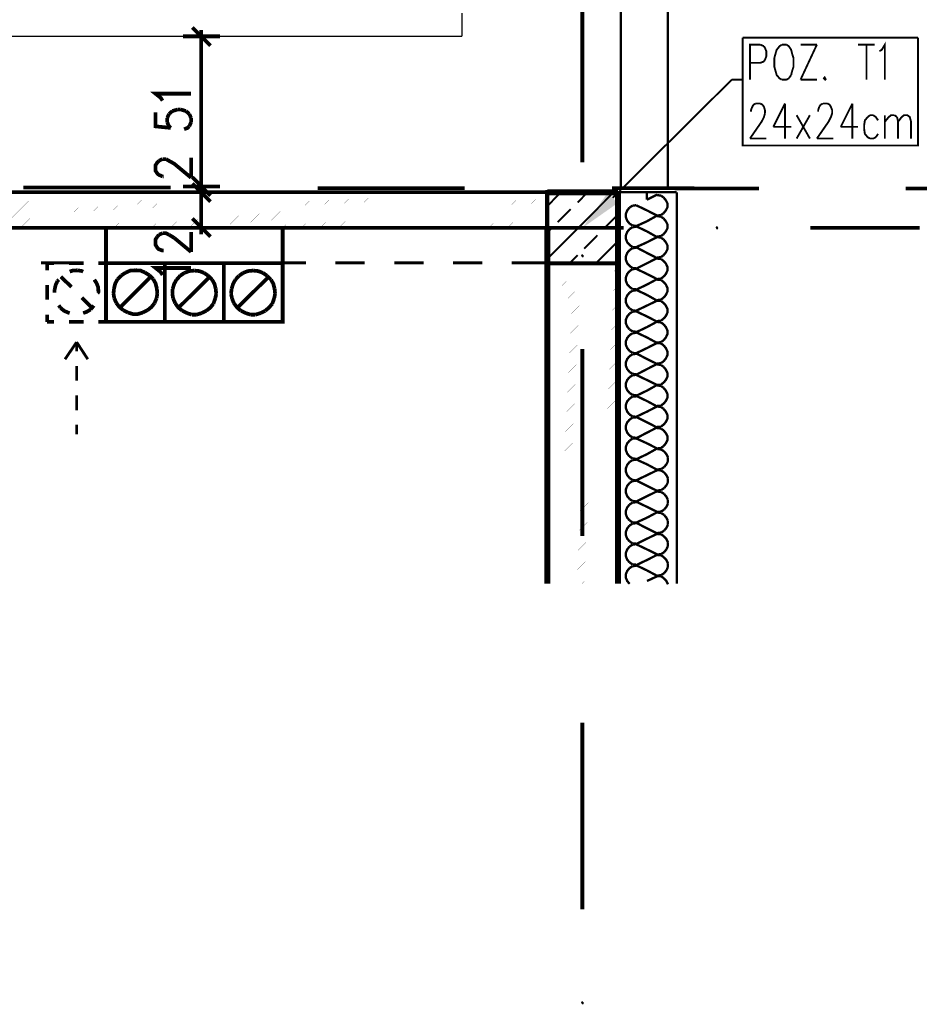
# Model space of a CAD drawing. Header units: millimetres. Extents: x -14047 to 49934, y -21523 to 14989.
# Tile 161 of 201: x 1935 to 2241, y 6651 to 6986. Entities that reach past the tile are written whole.
import ezdxf

# ---------------------------------------------------------------- set-up
doc = ezdxf.new("R2010")
doc.units = ezdxf.units.MM
doc.layers.add('H', color=7, linetype='Continuous')
doc.layers.add('P', color=7, linetype='Continuous')

msp = doc.modelspace()

# ---------------------------------------------------------------- hatches: boundary and pattern name
at = {"layer": 'H', "linetype": 'Continuous'}
for points in [[(2126.587, 6914.838), (2135.14, 6926.741), (2138.495, 6923.216)], [(2045.108, 6914.308), (2044.843, 6914.838), (2044.933, 6915.277), (2045.462, 6915.277), (2045.722, 6914.838), (2045.637, 6914.308)], [(2172.09, 6914.308), (2171.825, 6914.838), (2171.915, 6915.277), (2172.445, 6915.277), (2172.705, 6914.838), (2172.62, 6914.308)], [(2126.412, 6904.784), (2126.057, 6905.314), (2126.237, 6905.754), (2126.677, 6905.754), (2127.032, 6905.314), (2126.852, 6904.784)], [(1961.954, 6892.261), (1961.599, 6892.791), (1961.774, 6893.235), (1962.304, 6893.235), (1962.569, 6892.791), (1962.394, 6892.261)], [(2126.412, 6650.818), (2126.057, 6651.348), (2126.237, 6651.788), (2126.677, 6651.788), (2127.032, 6651.348), (2126.852, 6650.818)]]:
    msp.add_hatch(color=256, dxfattribs=at).paths.add_polyline_path(points)

# ---------------------------------------------------------------- linework, layer by layer
at = {"layer": 'P'}
for points, const_width in [([(2139.55, 6928.861), (2139.55, 7471.533)], 0.795), ([(2155.603, 7471.533), (2155.603, 6928.861)], 0.795), ([(2126.502, 7000.551), (2126.502, 6937.06)], 1.27), ([(2085.582, 6979.919), (2085.582, 6987.853)], 0.475), ([(2000.134, 6976.744), (1993.959, 6982.913)], 1.27), ([(1513.629, 6979.919), (2085.582, 6979.919)], 0.475), ([(2003.308, 6979.919), (1990.785, 6979.919)], 1.27), ([(1996.959, 6977.714), (1996.959, 6982.124)], 1.27), ([(1996.959, 6978.949), (1996.959, 6929.741)], 1.27), ([(2180.999, 6979.474), (2240.606, 6979.474)], 0.635), ([(2240.606, 6979.474), (2240.606, 6942.794), (2180.999, 6942.794), (2180.999, 6979.474)], 0.635), ([(2183.464, 6965.191), (2183.464, 6977.094), (2186.993, 6977.094)], 0.635), ([(2186.993, 6977.094), (2188.228, 6976.564)], 0.635), ([(2188.228, 6976.564), (2188.578, 6975.949), (2189.023, 6974.889), (2189.023, 6973.125), (2188.578, 6971.98), (2188.228, 6971.365)], 0.635), ([(2194.312, 6977.094), (2193.518, 6976.564), (2192.548, 6975.329), (2192.198, 6974.185)], 0.635), ([(2195.897, 6977.094), (2194.312, 6977.094)], 0.635), ([(2197.752, 6974.185), (2197.487, 6975.329), (2196.692, 6976.564), (2195.897, 6977.094)], 0.635), ([(2200.662, 6977.094), (2206.216, 6977.094)], 0.635), ([(2206.216, 6977.094), (2200.662, 6965.191)], 0.635), ([(2220.149, 6977.094), (2225.883, 6977.094)], 0.635), ([(2223.059, 6977.094), (2223.059, 6965.191)], 0.635), ([(2227.468, 6974.889), (2228.263, 6975.329), (2229.323, 6977.094), (2229.323, 6965.191)], 0.635), ([(2192.198, 6974.185), (2191.753, 6972.51), (2191.753, 6969.6), (2192.198, 6968.01)], 0.635), ([(2197.752, 6968.01), (2198.282, 6969.6), (2198.282, 6972.51), (2197.752, 6974.185)], 0.635), ([(2188.228, 6971.365), (2186.993, 6970.92), (2183.464, 6970.92)], 0.635), ([(2192.198, 6968.01), (2192.548, 6966.776), (2193.518, 6965.631), (2194.312, 6965.191)], 0.635), ([(2196.692, 6965.631), (2197.487, 6966.776)], 0.635), ([(2197.487, 6966.776), (2197.752, 6968.01)], 0.635), ([(2209.04, 6966.251), (2208.596, 6965.631), (2209.04, 6965.191), (2209.39, 6965.631)], 0.635), ([(2136.815, 6924.981), (2177.295, 6965.191)], 0.635), ([(2177.295, 6965.191), (2180.999, 6965.191)], 0.635), ([(2194.312, 6965.191), (2195.897, 6965.191)], 0.635), ([(2195.897, 6965.191), (2196.692, 6965.631)], 0.635), ([(2200.662, 6965.191), (2206.216, 6965.191)], 0.635), ([(1983.821, 6958.047), (1983.201, 6959.017), (1981.441, 6960.426), (1993.519, 6960.426)], 1.27), ([(2183.819, 6954.257), (2183.819, 6954.872), (2184.259, 6955.932), (2184.614, 6956.637)], 0.635), ([(2184.614, 6956.637), (2185.404, 6957.077)], 0.635), ([(2185.404, 6957.077), (2186.993, 6957.077)], 0.635), ([(2186.993, 6957.077), (2187.788, 6956.637)], 0.635), ([(2187.788, 6956.637), (2188.228, 6955.932)], 0.635), ([(2195.372, 6957.077), (2191.403, 6949.143)], 0.635), ([(2195.372, 6957.077), (2195.372, 6945.173)], 0.635), ([(2207.011, 6955.932), (2207.451, 6956.637)], 0.635), ([(2207.451, 6956.637), (2208.246, 6957.077)], 0.635), ([(2208.246, 6957.077), (2209.83, 6957.077)], 0.635), ([(2209.83, 6957.077), (2210.625, 6956.637)], 0.635), ([(2210.625, 6956.637), (2210.98, 6955.932), (2211.42, 6954.872)], 0.635), ([(2218.299, 6957.077), (2214.33, 6949.143)], 0.635), ([(2218.299, 6957.077), (2218.299, 6945.173)], 0.635), ([(1981.441, 6954.077), (1981.441, 6949.318), (1986.64, 6948.788)], 1.27), ([(1985.406, 6952.138), (1986.025, 6953.552)], 1.27), ([(1986.025, 6953.552), (1987.17, 6954.522)], 1.27), ([(1987.17, 6954.522), (1988.935, 6955.047)], 1.27), ([(1988.935, 6955.047), (1989.995, 6955.047)], 1.27), ([(1989.995, 6955.047), (1991.755, 6954.522)], 1.27), ([(1991.755, 6954.522), (1992.905, 6953.552)], 1.27), ([(1992.905, 6953.552), (1993.519, 6952.138)], 1.27), ([(2188.578, 6953.727), (2188.228, 6952.492), (2187.433, 6950.903), (2183.464, 6945.173)], 0.635), ([(2188.228, 6955.932), (2188.578, 6954.872)], 0.635), ([(2188.578, 6954.872), (2188.578, 6953.727)], 0.635), ([(2199.337, 6945.173), (2203.836, 6953.107)], 0.635), ([(2203.836, 6945.173), (2199.337, 6953.107)], 0.635), ([(2211.42, 6954.872), (2211.42, 6953.727), (2210.98, 6952.492), (2210.185, 6950.903), (2206.216, 6945.173)], 0.635), ([(2206.656, 6954.872), (2207.011, 6955.932)], 0.635), ([(2206.656, 6954.257), (2206.656, 6954.872)], 0.635), ([(2224.293, 6953.107), (2223.499, 6952.492)], 0.635), ([(2225.353, 6953.107), (2224.293, 6953.107)], 0.635), ([(2227.028, 6951.348), (2226.233, 6952.492), (2225.353, 6953.107)], 0.635), ([(2229.323, 6945.173), (2229.323, 6953.107)], 0.635), ([(2229.323, 6950.903), (2230.643, 6952.492), (2231.437, 6953.107), (2232.582, 6953.107)], 0.635), ([(2232.582, 6953.107), (2233.467, 6952.492)], 0.635), ([(2233.817, 6950.903), (2235.052, 6952.492), (2235.847, 6953.107), (2236.992, 6953.107), (2237.787, 6952.492), (2238.227, 6950.903), (2238.227, 6945.173)], 0.635), ([(1985.406, 6950.728), (1985.406, 6952.138)], 1.27), ([(1986.64, 6948.788), (1986.025, 6949.318), (1985.406, 6950.728)], 1.27), ([(1992.905, 6949.318), (1992.375, 6948.788), (1991.14, 6948.348)], 1.27), ([(1993.519, 6950.728), (1992.905, 6949.318)], 1.27), ([(1993.519, 6952.138), (1993.519, 6950.728)], 1.27), ([(2223.499, 6952.492), (2222.529, 6951.348), (2222.269, 6949.583), (2222.269, 6948.523), (2222.529, 6946.758), (2223.499, 6945.613), (2224.293, 6945.173)], 0.635), ([(2233.467, 6952.492), (2233.817, 6950.903)], 0.635), ([(2233.817, 6950.903), (2233.817, 6945.173)], 0.635), ([(2191.403, 6949.143), (2197.487, 6949.143)], 0.635), ([(2214.33, 6949.143), (2220.149, 6949.143)], 0.635), ([(2226.233, 6945.613), (2227.028, 6946.758)], 0.635), ([(2183.464, 6945.173), (2189.023, 6945.173)], 0.635), ([(2206.216, 6945.173), (2211.77, 6945.173)], 0.635), ([(2224.293, 6945.173), (2225.353, 6945.173)], 0.635), ([(2225.353, 6945.173), (2226.233, 6945.613)], 0.635), ([(1983.821, 6932.3), (1982.586, 6932.825), (1982.056, 6933.27), (1981.441, 6934.24), (1981.441, 6936.09), (1982.056, 6937.06), (1982.586, 6937.589)], 1.27), ([(1982.586, 6937.589), (1983.821, 6938.204)], 1.27), ([(1983.821, 6938.204), (1984.966, 6938.204)], 1.27), ([(1984.966, 6938.204), (1986.025, 6937.589), (1987.79, 6936.62), (1993.519, 6931.855)], 1.27), ([(1993.519, 6931.855), (1993.519, 6938.649)], 1.27), ([(1984.261, 6932.3), (1983.821, 6932.3)], 1.27), ([(1993.959, 6932.035), (2000.134, 6925.771)], 1.27), ([(2000.134, 6925.771), (1993.959, 6932.035)], 1.27), ([(1993.959, 6929.916), (2000.134, 6923.746)], 1.27), ([(2000.134, 6923.746), (1993.959, 6929.916)], 1.27), ([(1996.959, 6931.065), (1996.959, 6926.566)], 1.27), ([(1996.959, 6926.566), (1996.959, 6931.065)], 1.27), ([(1996.959, 6929.126), (1996.959, 6924.716)], 1.27), ([(1996.959, 6924.716), (1996.959, 6929.126)], 1.27), ([(2138.58, 6926.921), (1470.685, 6926.921)], 0.635), ([(1679.502, 6926.921), (2114.418, 6926.921), (2114.418, 6914.838), (1679.502, 6914.838), (1679.502, 6926.921)], 1.27), ([(1929.233, 6914.838), (1941.316, 6926.921)], 0.015), ([(1935.582, 6914.838), (1947.576, 6926.921)], 0.015), ([(1986.555, 6928.506), (1936.557, 6928.506)], 1.27), ([(1941.931, 6914.838), (1954.015, 6926.921)], 0.015), ([(1948.461, 6914.838), (1960.364, 6926.921)], 0.015), ([(1954.81, 6914.838), (1966.713, 6926.921)], 0.015), ([(1961.159, 6914.838), (1973.062, 6926.921)], 0.015), ([(1967.418, 6914.838), (1979.321, 6926.921)], 0.015), ([(1973.857, 6914.838), (1985.761, 6926.921)], 0.015), ([(1980.206, 6914.838), (1992.2, 6926.921)], 0.015), ([(1986.555, 6914.838), (1998.549, 6926.921)], 0.015), ([(1990.785, 6928.861), (2003.308, 6928.861)], 1.27), ([(2003.308, 6928.861), (1990.785, 6928.861)], 1.27), ([(1990.785, 6926.921), (2003.308, 6926.921)], 1.27), ([(2003.308, 6926.921), (1990.785, 6926.921)], 1.27), ([(1992.905, 6914.838), (2004.898, 6926.921)], 0.015), ([(1996.959, 6915.807), (1996.959, 6925.951)], 1.27), ([(1999.164, 6914.838), (2011.247, 6926.921)], 0.015), ([(2005.603, 6914.838), (2017.596, 6926.921)], 0.015), ([(2011.952, 6914.838), (2023.945, 6926.921)], 0.015), ([(2018.301, 6914.838), (2030.295, 6926.921)], 0.015), ([(2024.735, 6914.838), (2036.644, 6926.921)], 0.015), ([(2031.084, 6914.838), (2042.993, 6926.921)], 0.015), ([(2086.467, 6928.331), (2036.554, 6928.331)], 1.27), ([(2037.434, 6914.838), (2049.342, 6926.921)], 0.015), ([(2043.783, 6914.838), (2055.691, 6926.921)], 0.015), ([(2050.132, 6914.838), (2062.215, 6926.921)], 0.015), ([(2056.481, 6914.838), (2068.564, 6926.921)], 0.015), ([(2062.83, 6914.838), (2074.914, 6926.921)], 0.015), ([(2069.179, 6914.838), (2081.263, 6926.921)], 0.015), ([(2075.528, 6914.838), (2087.612, 6926.921)], 0.015), ([(2081.878, 6914.838), (2093.961, 6926.921)], 0.015), ([(2088.227, 6914.838), (2100.31, 6926.921)], 0.015), ([(2094.756, 6914.838), (2106.659, 6926.921)], 0.015), ([(2101.105, 6914.838), (2113.008, 6926.921)], 0.015), ([(2138.58, 6926.921), (2114.593, 6926.921)], 2.065), ([(2114.593, 6902.759), (2114.593, 6926.921), (2138.58, 6926.921)], 1.43), ([(2114.593, 6922.157), (2119.183, 6926.921)], 0.635), ([(2114.593, 6904.254), (2137.17, 6926.921)], 0.635), ([(2124.912, 6923.391), (2128.261, 6926.921)], 0.635), ([(2186.554, 6928.156), (2136.555, 6928.331)], 1.27), ([(2138.58, 6793.874), (2138.58, 6926.921)], 2.065), ([(2138.58, 6926.921), (2138.58, 6902.759)], 1.43), ([(2158.597, 6926.921), (2138.58, 6926.921), (2138.58, 6793.874)], 0.795), ([(2148.459, 6924.361), (2148.459, 6926.921)], 0.795), ([(2148.459, 6924.361), (2151.898, 6926.126)], 0.795), ([(2153.218, 6925.771), (2151.898, 6925.951)], 0.795), ([(2158.597, 6793.874), (2158.597, 6926.921)], 0.795), ([(2286.375, 6928.156), (2236.377, 6928.156)], 1.27), ([(2154.103, 6925.156), (2153.218, 6925.771)], 0.795), ([(2154.103, 6919.777), (2154.893, 6920.747), (2155.423, 6921.807), (2155.423, 6923.126), (2154.893, 6924.186), (2154.103, 6925.156)], 0.795), ([(2107.454, 6914.838), (2114.418, 6921.807)], 0.015), ([(2118.123, 6916.777), (2122.532, 6921.187)], 0.635), ([(2142.549, 6921.717), (2141.755, 6920.747), (2141.315, 6919.602), (2141.315, 6918.367), (2141.755, 6917.217), (2142.549, 6916.247)], 0.795), ([(2143.519, 6922.332), (2142.549, 6921.717)], 0.795), ([(2144.754, 6922.512), (2143.519, 6922.332)], 0.795), ([(2144.754, 6922.512), (2148.459, 6920.747)], 0.795), ([(2151.898, 6918.982), (2148.459, 6920.747)], 0.795), ([(2153.218, 6919.157), (2154.103, 6919.777)], 0.795), ([(2000.134, 6911.838), (1993.959, 6918.012)], 1.27), ([(1993.959, 6918.012), (2000.134, 6911.838)], 1.27), ([(1996.959, 6912.633), (1996.959, 6917.042)], 1.27), ([(1996.959, 6917.042), (1996.959, 6912.633)], 1.27), ([(2133.821, 6914.573), (2138.23, 6918.982)], 0.635), ([(2142.549, 6916.247), (2143.519, 6915.632)], 0.795), ([(2148.459, 6917.042), (2144.754, 6915.367)], 0.795), ([(2148.459, 6917.042), (2151.898, 6918.982)], 0.795), ([(2151.898, 6918.982), (2153.218, 6919.157)], 0.795), ([(2153.218, 6918.632), (2151.898, 6918.807)], 0.795), ([(2154.103, 6918.012), (2153.218, 6918.632)], 0.795), ([(2154.103, 6912.633), (2154.893, 6913.603), (2155.423, 6914.663), (2155.423, 6915.982), (2154.893, 6917.042), (2154.103, 6918.012)], 0.795), ([(2114.593, 6914.838), (1482.593, 6914.838)], 0.635), ([(2114.593, 6914.838), (1482.593, 6914.838)], 0.32), ([(2013.537, 6914.838), (1950.045, 6914.838)], 1.27), ([(1964.598, 6902.759), (1964.598, 6914.838)], 1.27), ([(1982.056, 6911.838), (1982.586, 6912.458)], 1.27), ([(1982.586, 6912.458), (1983.821, 6912.988)], 1.27), ([(1983.821, 6912.988), (1984.966, 6912.988), (1986.025, 6912.458)], 1.27), ([(1986.025, 6912.458), (1987.79, 6911.398)], 1.27), ([(2003.308, 6914.838), (1990.785, 6914.838)], 1.27), ([(1990.785, 6914.838), (2003.308, 6914.838)], 1.27), ([(1993.519, 6906.639), (1993.519, 6913.428)], 1.27), ([(2024.65, 6902.759), (2024.65, 6914.838)], 1.27), ([(2140.52, 6914.838), (2077.028, 6914.838)], 1.27), ([(2114.593, 6914.838), (2114.593, 6793.874)], 2.065), ([(2113.803, 6914.838), (2114.418, 6915.457)], 0.015), ([(2114.593, 6913.073), (2115.918, 6914.573)], 0.635), ([(2114.593, 6854.876), (2114.593, 6914.838)], 0.315), ([(2142.549, 6914.398), (2141.755, 6913.428), (2141.315, 6912.283), (2141.315, 6911.048), (2141.755, 6909.898), (2142.549, 6909.018)], 0.795), ([(2143.519, 6915.013), (2142.549, 6914.398)], 0.795), ([(2143.519, 6915.632), (2144.754, 6915.457)], 0.795), ([(2144.754, 6915.193), (2143.519, 6915.013)], 0.795), ([(2144.754, 6915.367), (2148.459, 6913.603)], 0.795), ([(2151.898, 6911.663), (2148.459, 6913.603)], 0.795), ([(2153.218, 6912.018), (2154.103, 6912.633)], 0.795), ([(2241.136, 6914.838), (2204.011, 6914.838)], 1.27), ([(1984.261, 6907.079), (1983.821, 6907.079), (1982.586, 6907.519), (1982.056, 6908.048), (1981.441, 6909.018), (1981.441, 6910.868), (1982.056, 6911.838)], 1.27), ([(1987.79, 6911.398), (1993.519, 6906.639)], 1.27), ([(2127.117, 6907.694), (2131.616, 6912.283)], 0.635), ([(2131.086, 6902.759), (2138.58, 6910.253)], 0.635), ([(2148.459, 6909.898), (2144.754, 6908.223)], 0.795), ([(2148.459, 6909.898), (2151.898, 6911.663)], 0.795), ([(2151.898, 6911.838), (2153.218, 6912.018)], 0.795), ([(2153.218, 6911.488), (2151.898, 6911.663)], 0.795), ([(2154.103, 6910.868), (2153.218, 6911.488)], 0.795), ([(2154.103, 6905.489), (2154.893, 6906.459), (2155.423, 6907.519), (2155.423, 6908.843), (2154.893, 6909.898), (2154.103, 6910.868)], 0.795), ([(2142.549, 6907.254), (2141.755, 6906.284), (2141.315, 6905.139), (2141.315, 6903.904), (2141.755, 6902.759), (2142.549, 6901.874)], 0.795), ([(2142.549, 6909.018), (2143.519, 6908.313)], 0.795), ([(2143.519, 6907.873), (2142.549, 6907.254)], 0.795), ([(2143.519, 6908.313), (2144.754, 6908.223)], 0.795), ([(2144.754, 6908.048), (2143.519, 6907.873)], 0.795), ([(2144.754, 6908.223), (2148.459, 6906.284)], 0.795), ([(2151.898, 6904.519), (2148.459, 6906.284)], 0.795), ([(1942.551, 6902.934), (1952.515, 6902.934)], 0.95), ([(1944.581, 6900.375), (1944.581, 6902.759), (1946.961, 6902.759)], 1.27), ([(1952.075, 6902.759), (1957.014, 6902.759)], 1.27), ([(1962.039, 6902.759), (1964.598, 6902.759)], 1.27), ([(1962.569, 6902.934), (1972.532, 6902.934)], 0.95), ([(1964.598, 6882.827), (1964.598, 6902.759), (1984.616, 6902.759), (1984.616, 6882.827)], 1.27), ([(1964.598, 6902.759), (1964.598, 6900.375)], 1.27), ([(1982.586, 6902.934), (1992.55, 6902.934)], 0.95), ([(1984.616, 6882.827), (1984.616, 6902.759), (2004.633, 6902.759), (2004.633, 6882.827)], 1.27), ([(2002.513, 6902.934), (2012.567, 6902.934)], 0.95), ([(2004.633, 6882.827), (2004.633, 6902.759), (2024.65, 6902.759)], 1.27), ([(2024.65, 6902.759), (2024.65, 6882.827), (2004.633, 6882.827)], 1.27), ([(2022.531, 6902.934), (2032.584, 6902.934)], 0.95), ([(2042.548, 6902.934), (2052.517, 6902.934)], 0.95), ([(2062.565, 6902.934), (2072.534, 6902.934)], 0.95), ([(2082.498, 6902.934), (2092.551, 6902.934)], 0.95), ([(2102.515, 6902.934), (2114.593, 6902.934)], 0.95), ([(2138.58, 6902.759), (2114.593, 6902.759)], 1.43), ([(2114.593, 6842.967), (2114.593, 6902.934)], 0.315), ([(2122.177, 6902.759), (2124.912, 6905.489)], 0.635), ([(2148.459, 6902.759), (2144.754, 6900.904)], 0.795), ([(2148.459, 6902.759), (2151.898, 6904.519)], 0.795), ([(2151.898, 6904.699), (2153.218, 6904.874)], 0.795), ([(2153.218, 6904.254), (2151.898, 6904.344)], 0.795), ([(2153.218, 6904.874), (2154.103, 6905.489)], 0.795), ([(2154.103, 6903.549), (2153.218, 6904.254)], 0.795), ([(2154.103, 6898.17), (2154.893, 6899.14), (2155.423, 6900.29), (2155.423, 6901.524), (2154.893, 6902.669), (2154.103, 6903.549)], 0.795), ([(1954.895, 6900.375), (1953.31, 6900.29), (1952.25, 6899.935)], 1.27), ([(1954.895, 6900.375), (1953.31, 6900.29), (1952.25, 6899.935)], 1.27), ([(1956.834, 6899.935), (1956.484, 6900.11), (1954.895, 6900.375)], 1.27), ([(1956.834, 6899.935), (1956.484, 6900.11), (1954.895, 6900.375)], 1.27), ([(1971.297, 6899.585), (1969.888, 6898.7)], 1.27), ([(1974.652, 6900.375), (1972.887, 6900.29), (1971.297, 6899.585)], 1.27), ([(1977.912, 6899.585), (1976.327, 6900.29), (1974.652, 6900.375)], 1.27), ([(1979.321, 6898.7), (1977.912, 6899.585)], 1.27), ([(1983.821, 6898.79), (1983.201, 6899.76), (1981.441, 6901.169), (1993.519, 6901.169)], 1.27), ([(1991.23, 6899.495), (1989.815, 6898.525)], 1.27), ([(1994.579, 6900.29), (1992.905, 6900.11), (1991.23, 6899.495)], 1.27), ([(1997.929, 6899.495), (1996.344, 6900.11), (1994.579, 6900.29)], 1.27), ([(1999.339, 6898.525), (1997.929, 6899.495)], 1.27), ([(2011.247, 6899.495), (2009.832, 6898.525)], 1.27), ([(2014.597, 6900.29), (2012.832, 6900.11), (2011.247, 6899.495)], 1.27), ([(2017.946, 6899.495), (2016.361, 6900.11), (2014.597, 6900.29)], 1.27), ([(2019.356, 6898.525), (2017.946, 6899.495)], 1.27), ([(2114.948, 6896.935), (2120.767, 6902.759)], 0.015), ([(2114.948, 6890.586), (2127.291, 6902.759)], 0.015), ([(2114.948, 6884.237), (2133.641, 6902.759)], 0.015), ([(2114.948, 6877.888), (2138.58, 6901.344)], 0.015), ([(2142.549, 6900.11), (2141.755, 6899.14), (2141.315, 6897.995), (2141.315, 6896.76), (2141.755, 6895.615), (2142.549, 6894.73)], 0.795), ([(2142.549, 6901.874), (2143.519, 6901.169)], 0.795), ([(2143.519, 6900.729), (2142.549, 6900.11)], 0.795), ([(2143.519, 6901.169), (2144.754, 6901.079)], 0.795), ([(2144.754, 6900.904), (2143.519, 6900.729)], 0.795), ([(2144.754, 6900.904), (2148.459, 6899.14)], 0.795), ([(2151.898, 6897.38), (2148.459, 6899.14)], 0.795), ([(1948.106, 6896.76), (1947.491, 6895.35), (1947.136, 6893.76)], 1.27), ([(1948.106, 6896.76), (1947.491, 6895.35), (1947.136, 6893.76)], 1.27), ([(1948.546, 6897.2), (1948.106, 6896.76)], 1.27), ([(1948.546, 6897.2), (1948.106, 6896.76)], 1.27), ([(1949.255, 6898.17), (1952.87, 6894.73)], 1.27), ([(1962.039, 6892.791), (1961.954, 6894.555), (1961.424, 6895.965), (1960.629, 6897.2)], 1.27), ([(1962.039, 6892.791), (1961.954, 6894.555), (1961.424, 6895.965), (1960.629, 6897.2)], 1.27), ([(1968.563, 6897.38), (1967.773, 6895.965), (1967.328, 6894.205)], 1.27), ([(1969.888, 6898.7), (1968.563, 6897.38)], 1.27), ([(1979.851, 6898.17), (1969.183, 6887.591)], 1.27), ([(1980.646, 6897.38), (1979.321, 6898.7)], 1.27), ([(1981.881, 6894.205), (1981.441, 6895.965), (1980.646, 6897.38)], 1.27), ([(1988.58, 6897.2), (1987.79, 6895.79), (1987.26, 6894.025)], 1.27), ([(1989.815, 6898.525), (1988.58, 6897.2)], 1.27), ([(1999.869, 6898.17), (1989.2, 6887.591)], 1.27), ([(2000.664, 6897.2), (1999.339, 6898.525)], 1.27), ([(2001.898, 6894.025), (2001.458, 6895.79), (2000.664, 6897.2)], 1.27), ([(2008.597, 6897.2), (2007.808, 6895.79), (2007.278, 6894.025)], 1.27), ([(2009.832, 6898.525), (2008.597, 6897.2)], 1.27), ([(2019.886, 6898.17), (2009.217, 6887.591)], 1.27), ([(2020.681, 6897.2), (2019.356, 6898.525)], 1.27), ([(2021.916, 6894.025), (2021.476, 6895.79), (2020.681, 6897.2)], 1.27), ([(2148.459, 6895.525), (2151.898, 6897.38)], 0.795), ([(2151.898, 6897.38), (2153.218, 6897.555)], 0.795), ([(2153.218, 6897.115), (2151.898, 6897.2)], 0.795), ([(2153.218, 6897.555), (2154.103, 6898.17)], 0.795), ([(2154.103, 6896.41), (2153.218, 6897.115)], 0.795), ([(2154.103, 6891.031), (2154.893, 6892.001), (2155.423, 6893.145), (2155.423, 6894.38), (2154.893, 6895.525), (2154.103, 6896.41)], 0.795), ([(1944.581, 6890.411), (1944.581, 6895.35)], 1.27), ([(1947.136, 6893.76), (1947.136, 6892.791)], 1.27), ([(1947.136, 6893.76), (1947.136, 6892.791)], 1.27), ([(1964.598, 6895.35), (1964.598, 6890.411)], 1.27), ([(1967.328, 6894.205), (1967.153, 6892.441)], 1.27), ([(1967.153, 6892.441), (1967.418, 6890.851)], 1.27), ([(1981.791, 6890.851), (1982.056, 6892.441)], 1.27), ([(1982.056, 6892.441), (1981.881, 6894.205)], 1.27), ([(1987.26, 6894.025), (1987.17, 6892.351)], 1.27), ([(1987.17, 6892.351), (1987.435, 6890.766)], 1.27), ([(2001.723, 6890.766), (2002.073, 6892.351)], 1.27), ([(2002.073, 6892.351), (2001.898, 6894.025)], 1.27), ([(2007.278, 6894.025), (2007.103, 6892.351)], 1.27), ([(2007.103, 6892.351), (2007.453, 6890.766)], 1.27), ([(2021.741, 6890.766), (2022.091, 6892.351)], 1.27), ([(2022.091, 6892.351), (2021.916, 6894.025)], 1.27), ([(2114.948, 6871.538), (2138.58, 6894.995)], 0.015), ([(2142.549, 6892.791), (2141.755, 6891.821), (2141.315, 6890.766), (2141.315, 6889.441), (2141.755, 6888.381), (2142.549, 6887.411)], 0.795), ([(2142.549, 6894.73), (2143.519, 6894.025)], 0.795), ([(2143.519, 6893.41), (2142.549, 6892.791)], 0.795), ([(2143.519, 6894.025), (2144.754, 6893.94)], 0.795), ([(2144.754, 6893.585), (2143.519, 6893.41)], 0.795), ([(2148.459, 6895.525), (2144.754, 6893.76)], 0.795), ([(2144.754, 6893.76), (2148.459, 6892.001)], 0.795), ([(1956.394, 6891.031), (1959.834, 6887.591)], 1.27), ([(1967.418, 6890.851), (1968.123, 6889.266)], 1.27), ([(1968.123, 6889.266), (1969.183, 6887.856), (1970.503, 6886.796)], 1.27), ([(1978.706, 6886.796), (1980.026, 6887.856), (1981.086, 6889.176)], 1.27), ([(1981.086, 6889.176), (1981.791, 6890.851)], 1.27), ([(1987.435, 6890.766), (1988.14, 6889.176)], 1.27), ([(1988.14, 6889.176), (1989.2, 6887.676), (1990.525, 6886.621)], 1.27), ([(1998.724, 6886.621), (2000.049, 6887.676), (2001.103, 6889.001)], 1.27), ([(2001.103, 6889.001), (2001.723, 6890.766)], 1.27), ([(2007.453, 6890.766), (2008.073, 6889.176)], 1.27), ([(2008.073, 6889.176), (2009.217, 6887.676), (2010.452, 6886.621)], 1.27), ([(2018.741, 6886.621), (2019.976, 6887.676), (2021.121, 6889.001)], 1.27), ([(2021.121, 6889.001), (2021.741, 6890.766)], 1.27), ([(2151.898, 6890.061), (2148.459, 6892.001)], 0.795), ([(2148.459, 6888.381), (2151.898, 6890.061)], 0.795), ([(2151.898, 6890.236), (2153.218, 6890.411)], 0.795), ([(2153.218, 6889.971), (2151.898, 6890.061)], 0.795), ([(2153.218, 6890.411), (2154.103, 6891.031)], 0.795), ([(2154.103, 6889.266), (2153.218, 6889.971)], 0.795), ([(2154.103, 6883.887), (2154.893, 6884.857), (2155.423, 6886.001), (2155.423, 6887.236), (2154.893, 6888.381), (2154.103, 6889.266)], 0.795), ([(1948.546, 6888.471), (1949.075, 6887.676)], 1.27), ([(1948.546, 6888.471), (1949.075, 6887.676)], 1.27), ([(1949.075, 6887.676), (1950.31, 6886.621), (1951.72, 6886.001), (1952.25, 6885.826)], 1.27), ([(1949.075, 6887.676), (1950.31, 6886.621), (1951.72, 6886.001), (1952.25, 6885.826)], 1.27), ([(1956.834, 6885.826), (1958.069, 6886.266), (1959.394, 6887.061)], 1.27), ([(1956.834, 6885.826), (1958.069, 6886.266), (1959.394, 6887.061)], 1.27), ([(1959.394, 6887.061), (1960.454, 6888.381)], 1.27), ([(1959.394, 6887.061), (1960.454, 6888.381)], 1.27), ([(1970.503, 6886.796), (1972.092, 6886.001)], 1.27), ([(1972.092, 6886.001), (1973.857, 6885.472), (1975.357, 6885.472), (1977.117, 6886.001)], 1.27), ([(1977.117, 6886.001), (1978.706, 6886.796)], 1.27), ([(1990.525, 6886.621), (1992.11, 6885.826)], 1.27), ([(1992.11, 6885.826), (1993.784, 6885.297)], 1.27), ([(1995.374, 6885.297), (1997.134, 6885.826)], 1.27), ([(1997.134, 6885.826), (1998.724, 6886.621)], 1.27), ([(2010.452, 6886.621), (2012.037, 6885.826)], 1.27), ([(2012.037, 6885.826), (2013.802, 6885.297)], 1.27), ([(2015.392, 6885.297), (2017.151, 6885.826)], 1.27), ([(2017.151, 6885.826), (2018.741, 6886.621)], 1.27), ([(2114.948, 6865.189), (2138.58, 6888.646)], 0.015), ([(2142.549, 6887.411), (2143.519, 6886.796)], 0.795), ([(2143.519, 6886.266), (2142.549, 6885.651)], 0.795), ([(2143.519, 6886.796), (2144.754, 6886.621)], 0.795), ([(2144.754, 6886.441), (2143.519, 6886.266)], 0.795), ([(2148.459, 6888.381), (2144.754, 6886.621)], 0.795), ([(2144.754, 6886.441), (2148.459, 6884.682)], 0.795), ([(1944.581, 6882.827), (1944.581, 6885.297)], 1.27), ([(1946.961, 6882.827), (1944.581, 6882.827)], 1.27), ([(1957.014, 6882.827), (1952.075, 6882.827)], 1.27), ([(1964.598, 6882.827), (1962.039, 6882.827)], 1.27), ([(1964.598, 6885.297), (1964.598, 6882.827)], 1.27), ([(1984.616, 6882.827), (1964.598, 6882.827)], 1.27), ([(2004.633, 6882.827), (1984.616, 6882.827)], 1.27), ([(1993.784, 6885.297), (1995.374, 6885.297)], 1.27), ([(2013.802, 6885.297), (2015.392, 6885.297)], 1.27), ([(2142.549, 6885.651), (2141.755, 6884.682), (2141.315, 6883.622), (2141.315, 6882.297), (2141.755, 6881.242), (2142.549, 6880.272)], 0.795), ([(2151.898, 6882.917), (2148.459, 6884.682)], 0.795), ([(2148.459, 6881.062), (2151.898, 6882.917)], 0.795), ([(2151.898, 6883.092), (2153.218, 6883.267)], 0.795), ([(2153.218, 6882.652), (2151.898, 6882.827)], 0.795), ([(2153.218, 6883.267), (2154.103, 6883.887)], 0.795), ([(2154.103, 6882.032), (2153.218, 6882.652)], 0.795), ([(2114.948, 6858.84), (2138.58, 6882.297)], 0.015), ([(2142.549, 6880.272), (2143.519, 6879.652)], 0.795), ([(2143.519, 6879.652), (2144.754, 6879.477)], 0.795), ([(2144.754, 6879.122), (2143.519, 6878.947)], 0.795), ([(2148.459, 6881.062), (2144.754, 6879.302)], 0.795), ([(2144.754, 6879.302), (2148.459, 6877.538)], 0.795), ([(2154.103, 6876.568), (2154.893, 6877.538), (2155.423, 6878.682), (2155.423, 6879.917), (2154.893, 6881.062), (2154.103, 6882.032)], 0.795), ([(1954.63, 6875.948), (1950.665, 6870.129)], 0.95), ([(1954.63, 6875.948), (1958.424, 6870.129)], 0.955), ([(1954.63, 6872.773), (1954.63, 6875.948)], 0.95), ([(2142.549, 6878.332), (2141.755, 6877.363), (2141.315, 6876.303), (2141.315, 6874.978), (2141.755, 6873.923), (2142.549, 6872.953)], 0.795), ([(2143.519, 6878.947), (2142.549, 6878.332)], 0.795), ([(2151.898, 6875.683), (2148.459, 6877.538)], 0.795), ([(2148.459, 6873.923), (2151.898, 6875.683)], 0.795), ([(2151.898, 6875.773), (2153.218, 6875.948)], 0.795), ([(2153.218, 6875.508), (2151.898, 6875.683)], 0.795), ([(2153.218, 6875.948), (2154.103, 6876.568)], 0.795), ([(2114.948, 6852.491), (2138.58, 6875.948)], 0.015), ([(2126.502, 6873.568), (2126.502, 6810.077)], 1.27), ([(2142.549, 6872.953), (2143.519, 6872.333)], 0.795), ([(2143.519, 6872.333), (2144.754, 6872.158)], 0.795), ([(2148.459, 6873.923), (2144.754, 6872.158)], 0.795), ([(2154.103, 6874.893), (2153.218, 6875.508)], 0.795), ([(2154.103, 6869.424), (2154.893, 6870.394), (2155.423, 6871.538), (2155.423, 6872.773), (2154.893, 6873.923), (2154.103, 6874.893)], 0.795), ([(2114.948, 6846.142), (2138.58, 6869.599)], 0.015), ([(2142.549, 6871.188), (2141.755, 6870.219), (2141.315, 6869.159), (2141.315, 6867.839), (2141.755, 6866.779), (2142.549, 6865.809)], 0.795), ([(2143.519, 6871.803), (2142.549, 6871.188)], 0.795), ([(2144.754, 6871.983), (2143.519, 6871.803)], 0.795), ([(2144.754, 6872.158), (2148.459, 6870.219)], 0.795), ([(2151.898, 6868.544), (2148.459, 6870.219)], 0.795), ([(2153.218, 6868.809), (2154.103, 6869.424)], 0.795), ([(1954.63, 6862.81), (1954.63, 6867.839)], 0.95), ([(2142.549, 6865.809), (2143.519, 6865.189)], 0.795), ([(2148.459, 6866.779), (2144.754, 6864.839)], 0.795), ([(2148.459, 6866.779), (2151.898, 6868.544)], 0.795), ([(2151.898, 6868.629), (2153.218, 6868.809)], 0.795), ([(2153.218, 6868.189), (2151.898, 6868.364)], 0.795), ([(2154.103, 6867.574), (2153.218, 6868.189)], 0.795), ([(2154.103, 6862.195), (2154.893, 6863.075), (2155.423, 6864.219), (2155.423, 6865.454), (2154.893, 6866.604), (2154.103, 6867.574)], 0.795), ([(2114.948, 6839.793), (2138.58, 6863.249)], 0.015), ([(2142.549, 6864.044), (2141.755, 6863.075), (2141.315, 6862.015), (2141.315, 6860.695), (2141.755, 6859.635), (2142.549, 6858.665)], 0.795), ([(2143.519, 6864.664), (2142.549, 6864.044)], 0.795), ([(2143.519, 6865.189), (2144.754, 6865.014)], 0.795), ([(2144.754, 6864.839), (2143.519, 6864.664)], 0.795), ([(2144.754, 6864.839), (2148.459, 6863.075)], 0.795), ([(2151.898, 6861.4), (2148.459, 6863.075)], 0.795), ([(2148.459, 6859.46), (2144.754, 6857.695)], 0.795), ([(2148.459, 6859.46), (2151.898, 6861.4)], 0.795), ([(2151.898, 6861.4), (2153.218, 6861.49)], 0.795), ([(2153.218, 6861.045), (2151.898, 6861.225)], 0.795), ([(2153.218, 6861.49), (2154.103, 6862.195)], 0.795), ([(2154.103, 6860.43), (2153.218, 6861.045)], 0.795), ([(2154.103, 6855.051), (2154.893, 6855.93), (2155.423, 6857.08), (2155.423, 6858.315), (2154.893, 6859.46), (2154.103, 6860.43)], 0.795), ([(1954.63, 6852.756), (1954.63, 6857.87)], 0.95), ([(2114.948, 6833.444), (2138.58, 6856.9)], 0.015), ([(2142.549, 6856.725), (2141.755, 6855.845), (2141.315, 6854.696), (2141.315, 6853.461), (2141.755, 6852.316), (2142.549, 6851.346)], 0.795), ([(2142.549, 6858.665), (2143.519, 6858.05)], 0.795), ([(2143.519, 6857.43), (2142.549, 6856.725)], 0.795), ([(2143.519, 6858.05), (2144.754, 6857.87)], 0.795), ([(2144.754, 6857.52), (2143.519, 6857.43)], 0.795), ([(2144.754, 6857.695), (2148.459, 6855.93)], 0.795), ([(2151.898, 6854.081), (2148.459, 6855.93)], 0.795), ([(2148.459, 6852.316), (2144.754, 6850.551)], 0.795), ([(2148.459, 6852.316), (2151.898, 6854.081)], 0.795), ([(2151.898, 6854.256), (2153.218, 6854.346)], 0.795), ([(2153.218, 6853.906), (2151.898, 6854.081)], 0.795), ([(2153.218, 6854.346), (2154.103, 6855.051)], 0.795), ([(2154.103, 6853.286), (2153.218, 6853.906)], 0.795), ([(2154.103, 6847.907), (2154.893, 6848.791), (2155.423, 6849.936), (2155.423, 6851.171), (2154.893, 6852.316), (2154.103, 6853.286)], 0.795), ([(2114.948, 6826.919), (2138.58, 6850.551)], 0.015), ([(2142.549, 6849.581), (2141.755, 6848.701), (2141.315, 6847.557), (2141.315, 6846.322), (2141.755, 6845.172), (2142.549, 6844.202)], 0.795), ([(2142.549, 6851.346), (2143.519, 6850.731)], 0.795), ([(2143.519, 6850.286), (2142.549, 6849.581)], 0.795), ([(2143.519, 6850.731), (2144.754, 6850.551)], 0.795), ([(2144.754, 6850.376), (2143.519, 6850.286)], 0.795), ([(2144.754, 6850.551), (2148.459, 6848.701)], 0.795), ([(1954.63, 6844.557), (1954.63, 6847.907)], 0.95), ([(2151.898, 6846.937), (2148.459, 6848.701)], 0.795), ([(2148.459, 6845.172), (2151.898, 6846.937)], 0.795), ([(2151.898, 6847.112), (2153.218, 6847.202)], 0.795), ([(2153.218, 6846.587), (2151.898, 6846.762)], 0.795), ([(2153.218, 6847.202), (2154.103, 6847.907)], 0.795), ([(2154.103, 6845.967), (2153.218, 6846.587)], 0.795), ([(2154.103, 6840.588), (2154.893, 6841.557), (2155.423, 6842.617), (2155.423, 6843.937), (2154.893, 6844.997), (2154.103, 6845.967)], 0.795), ([(2114.948, 6820.57), (2138.58, 6844.202)], 0.015), ([(2142.549, 6842.442), (2141.755, 6841.557), (2141.315, 6840.413), (2141.315, 6839.178), (2141.755, 6838.033), (2142.549, 6837.063)], 0.795), ([(2142.549, 6844.202), (2143.519, 6843.587)], 0.795), ([(2143.519, 6843.147), (2142.549, 6842.442)], 0.795), ([(2143.519, 6843.587), (2144.754, 6843.412)], 0.795), ([(2144.754, 6843.232), (2143.519, 6843.147)], 0.795), ([(2148.459, 6845.172), (2144.754, 6843.232)], 0.795), ([(2144.754, 6843.232), (2148.459, 6841.557)], 0.795), ([(2151.898, 6839.793), (2148.459, 6841.557)], 0.795), ([(2148.459, 6837.853), (2151.898, 6839.793)], 0.795), ([(2151.898, 6839.793), (2153.218, 6839.973)], 0.795), ([(2153.308, 6839.443), (2152.073, 6839.618)], 0.795), ([(2153.218, 6839.973), (2154.103, 6840.588)], 0.795), ([(2154.278, 6838.823), (2153.308, 6839.443)], 0.795), ([(2114.948, 6814.221), (2138.58, 6837.853)], 0.015), ([(2142.549, 6837.063), (2143.519, 6836.443)], 0.795), ([(2143.519, 6835.828), (2142.549, 6835.208)], 0.795), ([(2143.519, 6836.443), (2144.754, 6836.268)], 0.795), ([(2144.754, 6836.003), (2143.519, 6835.828)], 0.795), ([(2148.459, 6837.853), (2144.754, 6836.093)], 0.795), ([(2144.754, 6836.093), (2148.459, 6834.413)], 0.795), ([(2155.603, 6836.798), (2155.073, 6837.853), (2154.278, 6838.823)], 0.795), ([(2155.603, 6835.473), (2155.603, 6836.798)], 0.795), ([(2142.549, 6835.208), (2141.755, 6834.238), (2141.315, 6833.094), (2141.315, 6831.859), (2141.755, 6830.714), (2142.549, 6829.744)], 0.795), ([(2152.073, 6832.474), (2148.459, 6834.413)], 0.795), ([(2148.459, 6830.714), (2152.073, 6832.474)], 0.795), ([(2152.073, 6832.654), (2153.308, 6832.829)], 0.795), ([(2153.308, 6832.299), (2152.073, 6832.474)], 0.795), ([(2153.308, 6832.829), (2154.278, 6833.444)], 0.795), ([(2154.278, 6831.684), (2153.308, 6832.299)], 0.795), ([(2154.278, 6833.444), (2155.073, 6834.413), (2155.603, 6835.473)], 0.795), ([(2114.948, 6807.872), (2138.58, 6831.329)], 0.015), ([(2142.549, 6829.744), (2143.519, 6829.124)], 0.795), ([(2143.519, 6829.124), (2144.754, 6828.949)], 0.795), ([(2144.754, 6828.859), (2143.519, 6828.684)], 0.795), ([(2148.459, 6830.714), (2144.754, 6828.949)], 0.795), ([(2144.754, 6828.949), (2148.459, 6827.094)], 0.795), ([(2155.603, 6829.654), (2155.073, 6830.714), (2154.278, 6831.684)], 0.795), ([(2155.603, 6828.329), (2155.603, 6829.654)], 0.795), ([(2142.549, 6828.064), (2141.755, 6827.094), (2141.315, 6825.95), (2141.315, 6824.715), (2141.755, 6823.57), (2142.549, 6822.6)], 0.795), ([(2143.519, 6828.684), (2142.549, 6828.064)], 0.795), ([(2152.073, 6825.335), (2148.459, 6827.094)], 0.795), ([(2152.073, 6825.51), (2153.308, 6825.685)], 0.795), ([(2153.308, 6825.685), (2154.278, 6826.304)], 0.795), ([(2154.278, 6826.304), (2155.073, 6827.274), (2155.603, 6828.329)], 0.795), ([(2114.948, 6801.523), (2138.58, 6824.98)], 0.015), ([(2142.549, 6822.6), (2143.519, 6821.98)], 0.795), ([(2148.459, 6823.57), (2144.754, 6821.715)], 0.795), ([(2148.459, 6823.57), (2152.073, 6825.335)], 0.795), ([(2153.308, 6824.98), (2152.073, 6825.155)], 0.795), ([(2154.278, 6824.365), (2153.308, 6824.98)], 0.795), ([(2155.603, 6822.335), (2155.073, 6823.395), (2154.278, 6824.365)], 0.795), ([(2155.603, 6821.01), (2155.603, 6822.335)], 0.795), ([(2142.549, 6820.745), (2141.755, 6819.775), (2141.315, 6818.63), (2141.315, 6817.396), (2141.755, 6816.251), (2142.549, 6815.366)], 0.795), ([(2143.519, 6821.365), (2142.549, 6820.745)], 0.795), ([(2143.519, 6821.98), (2144.754, 6821.805)], 0.795), ([(2144.754, 6821.54), (2143.519, 6821.365)], 0.795), ([(2144.754, 6821.715), (2148.459, 6819.955)], 0.795), ([(2152.073, 6818.191), (2148.459, 6819.955)], 0.795), ([(2153.308, 6818.366), (2154.278, 6818.985)], 0.795), ([(2154.278, 6818.985), (2155.073, 6819.955), (2155.603, 6821.01)], 0.795), ([(2114.948, 6795.174), (2138.58, 6818.63)], 0.015), ([(2148.459, 6816.251), (2144.754, 6814.576)], 0.795), ([(2148.459, 6816.251), (2152.073, 6818.191)], 0.795), ([(2152.073, 6818.191), (2153.308, 6818.366)], 0.795), ([(2153.308, 6817.836), (2152.073, 6818.016)], 0.795), ([(2154.278, 6817.221), (2153.308, 6817.836)], 0.795), ([(2155.603, 6815.191), (2155.073, 6816.251), (2154.278, 6817.221)], 0.795), ([(2142.549, 6813.606), (2141.755, 6812.636), (2141.315, 6811.486), (2141.315, 6810.252), (2141.755, 6809.107), (2142.549, 6808.227)], 0.795), ([(2142.549, 6815.366), (2143.519, 6814.661)], 0.795), ([(2143.519, 6814.221), (2142.549, 6813.606)], 0.795), ([(2143.519, 6814.661), (2144.754, 6814.576)], 0.795), ([(2144.754, 6814.396), (2143.519, 6814.221)], 0.795), ([(2144.754, 6814.576), (2148.459, 6812.636)], 0.795), ([(2152.073, 6810.872), (2148.459, 6812.636)], 0.795), ([(2154.278, 6811.841), (2155.073, 6812.811), (2155.603, 6813.871)], 0.795), ([(2155.603, 6813.871), (2155.603, 6815.191)], 0.795), ([(2120.035, 6793.874), (2138.58, 6812.281)], 0.015), ([(2148.459, 6809.107), (2144.754, 6807.257)], 0.795), ([(2148.459, 6809.107), (2152.073, 6810.872)], 0.795), ([(2152.073, 6811.047), (2153.308, 6811.221)], 0.795), ([(2153.308, 6810.607), (2152.073, 6810.697)], 0.795), ([(2153.308, 6811.221), (2154.278, 6811.841)], 0.795), ([(2154.278, 6809.902), (2153.308, 6810.607)], 0.795), ([(2155.603, 6807.872), (2155.073, 6809.017), (2154.278, 6809.902)], 0.795), ([(2126.431, 6793.874), (2138.58, 6805.932)], 0.015), ([(2142.549, 6806.462), (2141.755, 6805.492), (2141.315, 6804.347), (2141.315, 6803.113), (2141.755, 6801.963), (2142.549, 6801.083)], 0.795), ([(2142.549, 6808.227), (2143.519, 6807.522)], 0.795), ([(2143.519, 6807.077), (2142.549, 6806.462)], 0.795), ([(2143.519, 6807.522), (2144.754, 6807.432)], 0.795), ([(2144.754, 6807.257), (2143.519, 6807.077)], 0.795), ([(2144.754, 6807.257), (2148.459, 6805.492)], 0.795), ([(2152.073, 6803.727), (2148.459, 6805.492)], 0.795), ([(2154.278, 6804.522), (2155.073, 6805.492), (2155.603, 6806.637)], 0.795), ([(2155.603, 6806.637), (2155.603, 6807.872)], 0.795), ([(2148.459, 6801.878), (2152.073, 6803.727)], 0.795), ([(2152.073, 6803.727), (2153.308, 6803.902)], 0.795), ([(2153.308, 6803.463), (2152.073, 6803.553)], 0.795), ([(2153.308, 6803.902), (2154.278, 6804.522)], 0.795), ([(2154.278, 6802.758), (2153.308, 6803.463)], 0.795), ([(2155.603, 6800.728), (2155.073, 6801.878), (2154.278, 6802.758)], 0.795), ([(2132.828, 6793.874), (2138.58, 6799.583)], 0.015), ([(2142.549, 6799.143), (2141.755, 6798.173), (2141.315, 6797.113), (2141.315, 6795.794), (2141.755, 6794.734), (2142.549, 6793.764)], 0.795), ([(2142.549, 6801.083), (2143.519, 6800.378)], 0.795), ([(2143.519, 6799.758), (2142.549, 6799.143)], 0.795), ([(2143.519, 6800.378), (2144.754, 6800.288)], 0.795), ([(2144.754, 6799.938), (2143.519, 6799.758)], 0.795), ([(2148.459, 6801.878), (2144.754, 6800.113)], 0.795), ([(2144.754, 6800.113), (2148.459, 6798.348)], 0.795), ([(2154.278, 6797.378), (2155.073, 6798.348), (2155.603, 6799.493)], 0.795), ([(2155.603, 6799.493), (2155.603, 6800.728)], 0.795), ([(2152.073, 6796.408), (2148.459, 6798.348)], 0.795), ([(2148.459, 6794.734), (2152.073, 6796.408)], 0.795), ([(2152.073, 6796.583), (2153.308, 6796.763)], 0.795), ([(2153.308, 6796.318), (2152.073, 6796.408)], 0.795), ([(2153.308, 6796.763), (2154.278, 6797.378)], 0.795), ([(2154.278, 6795.614), (2153.308, 6796.318)], 0.795), ([(2155.603, 6793.589), (2155.073, 6794.734), (2154.278, 6795.614)], 0.795), ([(2126.502, 6746.585), (2126.502, 6683.094)], 1.27)]:
    msp.add_lwpolyline(points, dxfattribs=dict(at, const_width=const_width))

doc.saveas('drawing.dxf')
